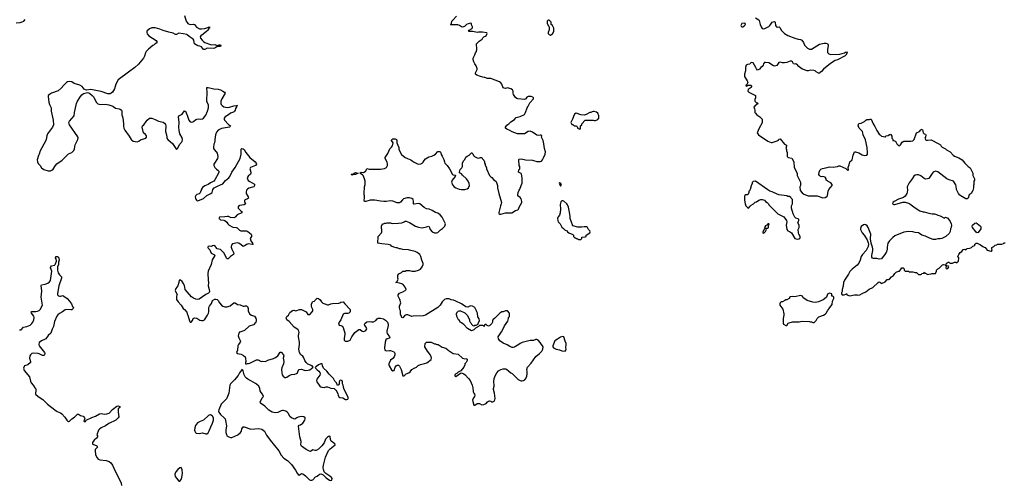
# Model space of a CAD drawing. Header units: inches. Extents: x 2293880 to 2522759, y 823965 to 1006879.
# Tile 44 of 256: x 2427024 to 2444512, y 875790 to 884035. Entities that reach past the tile are written whole.
import ezdxf

# ---------------------------------------------------------------- set-up
doc = ezdxf.new("R2010")
doc.units = ezdxf.units.IN
doc.header["$MEASUREMENT"] = 0
for name, color, linetype in [('C4827', 7, 'Continuous'), ('C4828', 7, 'Continuous'), ('C4837', 7, 'Continuous'), ('C4838', 7, 'Continuous'), ('C4847', 7, 'Continuous'), ('C4848', 7, 'Continuous')]:
    doc.layers.add(name, color=color, linetype=linetype)

msp = doc.modelspace()

# ---------------------------------------------------------------- linework, layer by layer
at = {"layer": 'C4827', "color": 5}
for points, elevation in [([(2427021, 878530), (2427048, 878532), (2427090, 878576), (2427150, 878588), (2427210, 878617), (2427238, 878642), (2427258, 878670), (2427276, 878710), (2427279, 878750), (2427272, 878772), (2427232, 878830), (2427227, 878853), (2427242, 878858), (2427310, 878854), (2427340, 878860), (2427368, 878872), (2427388, 878892), (2427427, 878970), (2427404, 879110), (2427419, 879219), (2427404, 879316), (2427410, 879330), (2427479, 879341), (2427521, 879359), (2427555, 879385), (2427571, 879409), (2427594, 879570), (2427584, 879604), (2427568, 879630), (2427570, 879638), (2427590, 879667), (2427639, 879681), (2427652, 879688), (2427660, 879700), (2427679, 879750), (2427674, 879794), (2427658, 879810), (2427666, 879830), (2427694, 879834), (2427694, 879830), (2427710, 879822), (2427723, 879770), (2427714, 879730), (2427713, 879690), (2427697, 879650), (2427695, 879590), (2427705, 879545), (2427728, 879508), (2427764, 879470), (2427768, 879450), (2427716, 879310), (2427697, 879177), (2427697, 879150), (2427710, 879135), (2427730, 879128), (2427750, 879128), (2427770, 879136), (2427790, 879138), (2427810, 879130), (2427868, 879090), (2427910, 879041), (2427944, 878990), (2427964, 878944), (2427978, 878930), (2427972, 878910), (2427950, 878889), (2427930, 878885), (2427852, 878892), (2427830, 878885), (2427784, 878850), (2427730, 878823), (2427700, 878800), (2427684, 878776), (2427640, 878680), (2427623, 878590), (2427599, 878541), (2427576, 878470), (2427529, 878430), (2427490, 878374), (2427477, 878363), (2427410, 878338), (2427370, 878307), (2427362, 878270), (2427369, 878250), (2427465, 878130), (2427471, 878109), (2427467, 878090), (2427450, 878078), (2427430, 878077), (2427370, 878108), (2427351, 878111), (2427270, 878120), (2427237, 878110), (2427213, 878090), (2427202, 878070), (2427199, 878030), (2427218, 877970), (2427213, 877950), (2427170, 877909), (2427110, 877892), (2427102, 877878), (2427094, 877850), (2427106, 877810), (2427196, 877696), (2427218, 877618), (2427230, 877590), (2427265, 877550), (2427290, 877501), (2427310, 877482), (2427312, 877450), (2427302, 877410), (2427307, 877390), (2427352, 877350), (2427434, 877294), (2427519, 877210), (2427649, 877109), (2427690, 877082), (2427750, 877056), (2427770, 877043), (2427824, 876984), (2427858, 876930), (2427870, 876917), (2427890, 876906), (2427910, 876910), (2427950, 876953), (2427999, 876981), (2428050, 877033), (2428070, 877035), (2428105, 877010), (2428150, 876999), (2428161, 876990), (2428175, 876970), (2428178, 876950), (2428166, 876930), (2428165, 876910), (2428170, 876902), (2428190, 876905), (2428206, 876930), (2428304, 876976), (2428370, 876998), (2428441, 877039), (2428470, 877046), (2428530, 877037), (2428570, 877039), (2428590, 877045), (2428610, 877055), (2428670, 877118), (2428750, 877177), (2428770, 877183), (2428805, 877170), (2428805, 877150), (2428771, 877130), (2428771, 877070), (2428783, 876990), (2428771, 876970), (2428731, 876930), (2428609, 876871), (2428547, 876830), (2428468, 876792), (2428440, 876770), (2428424, 876750), (2428391, 876670), (2428405, 876650), (2428405, 876630), (2428389, 876610), (2428344, 876576), (2428315, 876530), (2428319, 876510), (2428324, 876504), (2428391, 876470), (2428405, 876450), (2428367, 876410), (2428364, 876390), (2428373, 876310), (2428398, 876258), (2428418, 876238), (2428445, 876225), (2428559, 876210), (2428612, 876192), (2428644, 876170), (2428672, 876132), (2428722, 876022), (2428810, 875850), (2428827, 875810), (2428833, 875770)], 80), ([(2430000, 879205), (2429961, 879250), (2429950, 879318), (2429930, 879362), (2429910, 879389), (2429878, 879410), (2429854, 879410), (2429852, 879370), (2429831, 879310), (2429797, 879263), (2429786, 879230), (2429818, 879150), (2429811, 879130), (2429811, 879070), (2429838, 879030), (2429891, 878971), (2429925, 878910), (2429951, 878891), (2429990, 878845), (2430000, 878818)], 120)]:
    msp.add_lwpolyline(points, dxfattribs=dict(at, elevation=elevation))
at = {"layer": 'C4827', "color": 5, "elevation": 120}
msp.add_lwpolyline([(2429890, 876089), (2429870, 876085), (2429830, 876053), (2429798, 876010), (2429782, 875970), (2429788, 875930), (2429810, 875896), (2429850, 875845), (2429870, 875845), (2429890, 875878), (2429902, 875910), (2429914, 875990), (2429910, 876048)], close=True, dxfattribs=at)
at = {"layer": 'C4828', "color": 5, "elevation": 120}
for points in [[(2426960, 883980), (2427030, 883987), (2427070, 883998), (2427099, 884010), (2427119, 884041)], [(2429951, 884110), (2429981, 884010), (2430000, 883984)], [(2430000, 883764), (2429990, 883771), (2429930, 883786), (2429850, 883795), (2429810, 883773), (2429790, 883773), (2429750, 883798), (2429670, 883812), (2429570, 883842), (2429510, 883868), (2429430, 883890), (2429370, 883890), (2429330, 883873), (2429283, 883830), (2429279, 883810), (2429286, 883786), (2429318, 883750), (2429446, 883666), (2429458, 883650), (2429462, 883630), (2429458, 883622), (2429430, 883609), (2429411, 883589), (2429390, 883577), (2429310, 883510), (2429270, 883470), (2429256, 883450), (2429243, 883390), (2429223, 883350), (2429131, 883249), (2429067, 883190), (2428958, 883102), (2428771, 882970), (2428731, 882889), (2428706, 882810), (2428670, 882749), (2428650, 882729), (2428630, 882719), (2428590, 882721), (2428470, 882761), (2428376, 882776), (2428290, 882798), (2428210, 882784), (2428190, 882789), (2428170, 882802), (2428131, 882851), (2428094, 882874), (2427990, 882903), (2427950, 882932), (2427910, 882940), (2427870, 882931), (2427857, 882923), (2427806, 882874), (2427760, 882820), (2427705, 882775), (2427591, 882730), (2427551, 882710), (2427531, 882690), (2427529, 882670), (2427544, 882570), (2427555, 882530), (2427584, 882470), (2427584, 882410), (2427620, 882250), (2427625, 882170), (2427605, 882130), (2427520, 882010), (2427507, 881973), (2427494, 881910), (2427482, 881878), (2427385, 881710), (2427371, 881650), (2427357, 881623), (2427335, 881550), (2427340, 881510), (2427350, 881481), (2427386, 881450), (2427408, 881408), (2427450, 881379), (2427530, 881354), (2427570, 881351), (2427597, 881363), (2427619, 881381), (2427658, 881450), (2427682, 881478), (2427778, 881542), (2427890, 881653), (2427950, 881680), (2427986, 881714), (2427996, 881744), (2428007, 881813), (2428056, 881910), (2428060, 881940), (2428055, 881955), (2427910, 882169), (2427901, 882190), (2427899, 882210), (2427907, 882233), (2427989, 882331), (2427995, 882390), (2428034, 882546), (2428052, 882588), (2428106, 882674), (2428130, 882703), (2428156, 882724), (2428230, 882741), (2428250, 882739), (2428270, 882727), (2428311, 882690), (2428338, 882658), (2428383, 882570), (2428410, 882543), (2428450, 882531), (2428550, 882538), (2428605, 882525), (2428678, 882498), (2428726, 882466), (2428793, 882453), (2428810, 882446), (2428830, 882430), (2428838, 882410), (2428840, 882350), (2428854, 882294), (2428869, 882190), (2428867, 882147), (2428873, 882110), (2428890, 882076), (2428970, 881966), (2429002, 881910), (2429010, 881901), (2429042, 881882), (2429110, 881870), (2429139, 881881), (2429170, 881903), (2429265, 881935), (2429273, 881950), (2429273, 881973), (2429260, 882000), (2429224, 882030), (2429199, 882130), (2429205, 882150), (2429228, 882172), (2429269, 882230), (2429290, 882254), (2429330, 882285), (2429370, 882285), (2429430, 882265), (2429490, 882235), (2429570, 882219), (2429598, 882198), (2429613, 882173), (2429619, 882150), (2429616, 882050), (2429634, 881994), (2429635, 881950), (2429640, 881930), (2429653, 881910), (2429705, 881870), (2429737, 881837), (2429788, 881770), (2429810, 881732), (2429830, 881758), (2429862, 881818), (2429910, 881875), (2429917, 881910), (2429910, 881941), (2429870, 882010), (2429854, 882070), (2429851, 882129), (2429858, 882210), (2429842, 882310), (2429848, 882332), (2429910, 882361), (2429950, 882416), (2429955, 882415), (2429970, 882410), (2429995, 882355), (2430000, 882341)]]:
    msp.add_lwpolyline(points, dxfattribs=at)
at = {"layer": 'C4837', "color": 5, "elevation": 120}
for points in [[(2430000, 878818), (2430011, 878790), (2430038, 878690), (2430049, 878669), (2430070, 878667), (2430090, 878696), (2430106, 878730), (2430130, 878743), (2430170, 878737), (2430225, 878705), (2430250, 878697), (2430283, 878697), (2430305, 878710), (2430359, 878790), (2430377, 878830), (2430383, 878850), (2430386, 878930), (2430393, 878950), (2430430, 878998), (2430450, 879051), (2430490, 879076), (2430510, 879077), (2430530, 879070), (2430550, 879050), (2430575, 879010), (2430609, 878969), (2430634, 878950), (2430670, 878938), (2430710, 878939), (2430764, 878956), (2430830, 879011), (2430850, 879011), (2430890, 878983), (2430937, 878977), (2430990, 878951), (2431010, 878951), (2431030, 878959), (2431050, 878956), (2431067, 878947), (2431081, 878910), (2431084, 878864), (2431110, 878812), (2431142, 878790), (2431195, 878775), (2431218, 878738), (2431224, 878710), (2431224, 878690), (2431215, 878665), (2431179, 878621), (2431101, 878599), (2431019, 878521), (2430950, 878498), (2430930, 878487), (2430915, 878470), (2430908, 878450), (2430906, 878426), (2430915, 878390), (2430946, 878330), (2430941, 878310), (2430908, 878272), (2430897, 878250), (2430895, 878170), (2430877, 878130), (2430884, 878110), (2430957, 878097), (2430997, 878077), (2431027, 878050), (2431036, 878030), (2431042, 877970), (2431034, 877950), (2431034, 877930), (2431050, 877925), (2431068, 877932), (2431090, 877931), (2431110, 877938), (2431230, 877999), (2431257, 877997), (2431310, 877971), (2431330, 877975), (2431390, 877971), (2431430, 877995), (2431530, 878022), (2431570, 878042), (2431609, 878070), (2431650, 878132), (2431670, 878134), (2431712, 878090), (2431718, 878070), (2431706, 878030), (2431716, 877970), (2431707, 877930), (2431681, 877859), (2431675, 877830), (2431677, 877770), (2431688, 877730), (2431702, 877710), (2431730, 877687), (2431750, 877683), (2431770, 877691), (2431810, 877723), (2431850, 877739), (2431913, 877747), (2431942, 877758), (2431955, 877770), (2431970, 877802), (2431990, 877825), (2432030, 877832), (2432074, 877814), (2432107, 877807), (2432147, 877813), (2432176, 877824), (2432238, 877870), (2432230, 877874), (2432221, 877890), (2432143, 877923), (2432109, 877949), (2432086, 877986), (2432070, 878036), (2432050, 878062), (2432018, 878090), (2431992, 878130), (2431982, 878190), (2431996, 878270), (2431996, 878310), (2431973, 878410), (2431973, 878430), (2431986, 878486), (2431983, 878510), (2431970, 878533), (2431949, 878550), (2431898, 878578), (2431810, 878678), (2431769, 878710), (2431758, 878742), (2431768, 878770), (2431798, 878790), (2431822, 878838), (2431870, 878872), (2431890, 878878), (2431930, 878871), (2431991, 878891), (2432031, 878891), (2432090, 878865), (2432110, 878852), (2432144, 878804), (2432150, 878801), (2432175, 878805), (2432218, 878850), (2432228, 878870), (2432228, 878890), (2432210, 878926), (2432204, 878950), (2432206, 878994), (2432230, 879032), (2432262, 879038), (2432266, 879050), (2432296, 879084), (2432309, 879091), (2432332, 879090), (2432361, 879061), (2432382, 879030), (2432410, 879006), (2432441, 878990), (2432490, 878974), (2432510, 878975), (2432550, 878994), (2432579, 879001), (2432695, 879005), (2432712, 879008), (2432730, 879021), (2432770, 879026), (2432798, 878990), (2432892, 878890), (2432891, 878850), (2432870, 878829), (2432850, 878822), (2432790, 878820), (2432768, 878810), (2432729, 878710), (2432700, 878670), (2432685, 878630), (2432696, 878616), (2432730, 878607), (2432750, 878596), (2432770, 878570), (2432796, 878470), (2432798, 878450), (2432786, 878386), (2432788, 878350), (2432805, 878330), (2432850, 878331), (2432891, 878349), (2432907, 878370), (2432924, 878410), (2432975, 878485), (2433050, 878538), (2433070, 878535), (2433106, 878506), (2433122, 878502), (2433150, 878506), (2433170, 878520), (2433188, 878550), (2433178, 878578), (2433152, 878610), (2433147, 878630), (2433156, 878644), (2433190, 878671), (2433230, 878681), (2433270, 878675), (2433310, 878676), (2433350, 878698), (2433374, 878726), (2433390, 878738), (2433430, 878741), (2433486, 878726), (2433523, 878703), (2433556, 878670), (2433566, 878630), (2433566, 878610), (2433543, 878510), (2433543, 878490), (2433548, 878468), (2433591, 878410), (2433598, 878390), (2433590, 878382), (2433550, 878370), (2433529, 878351), (2433517, 878310), (2433504, 878210), (2433507, 878170), (2433530, 878156), (2433590, 878167), (2433610, 878164), (2433670, 878139), (2433679, 878130), (2433685, 878110), (2433685, 878090), (2433673, 878050), (2433650, 878021), (2433610, 877992), (2433580, 877930), (2433579, 877910), (2433589, 877890), (2433630, 877824), (2433650, 877801), (2433672, 877808), (2433693, 877870), (2433709, 877890), (2433730, 877903), (2433750, 877906), (2433768, 877888), (2433801, 877830), (2433830, 877714), (2433850, 877712), (2433889, 877751), (2433934, 877766), (2433957, 877783), (2433990, 877825), (2434029, 877851), (2434070, 877871), (2434103, 877897), (2434144, 877916), (2434211, 877931), (2434253, 877947), (2434330, 878007), (2434337, 878030), (2434330, 878059), (2434310, 878097), (2434264, 878150), (2434218, 878230), (2434226, 878290), (2434250, 878314), (2434330, 878314), (2434390, 878282), (2434410, 878282), (2434430, 878272), (2434454, 878270), (2434530, 878225), (2434590, 878205), (2434623, 878183), (2434632, 878170), (2434705, 878125), (2434722, 878110), (2434810, 878098), (2434890, 878031), (2434930, 878014), (2434950, 878022), (2434971, 878011), (2434971, 877989), (2434952, 877950), (2434932, 877930), (2434931, 877910), (2434914, 877866), (2434857, 877803), (2434810, 877778), (2434786, 877754), (2434770, 877748), (2434752, 877730), (2434753, 877713), (2434770, 877705), (2434855, 877765), (2434870, 877766), (2434910, 877751), (2434933, 877733), (2434993, 877670), (2435023, 877630), (2435058, 877550), (2435070, 877502), (2435079, 877430), (2435088, 877408), (2435102, 877390), (2435108, 877370), (2435102, 877350), (2435087, 877333), (2435069, 877290), (2435070, 877262), (2435090, 877194), (2435110, 877192), (2435150, 877225), (2435190, 877221), (2435230, 877201), (2435270, 877206), (2435310, 877226), (2435330, 877251), (2435350, 877266), (2435370, 877271), (2435390, 877265), (2435410, 877251), (2435430, 877251), (2435450, 877265), (2435465, 877290), (2435469, 877310), (2435458, 877410), (2435441, 877470), (2435439, 877490), (2435452, 877530), (2435453, 877550), (2435443, 877610), (2435453, 877670), (2435472, 877728), (2435499, 877770), (2435530, 877805), (2435570, 877825), (2435610, 877838), (2435650, 877841), (2435670, 877835), (2435710, 877796), (2435750, 877766), (2435770, 877758), (2435879, 877650), (2435910, 877633), (2435930, 877628), (2435950, 877625), (2435970, 877631), (2435994, 877646), (2436014, 877670), (2436033, 877710), (2436039, 877750), (2436037, 877790), (2436029, 877830), (2436042, 877870), (2436110, 877938), (2436190, 878058), (2436255, 878110), (2436295, 878150), (2436318, 878190), (2436322, 878230), (2436270, 878309), (2436230, 878348), (2436210, 878358), (2436190, 878358), (2436150, 878342), (2436090, 878344), (2435950, 878304), (2435910, 878289), (2435890, 878269), (2435830, 878238), (2435815, 878225), (2435790, 878218), (2435770, 878218), (2435730, 878235), (2435683, 878263), (2435610, 878295), (2435550, 878335), (2435529, 878370), (2435522, 878410), (2435583, 878497), (2435622, 878570), (2435635, 878605), (2435694, 878686), (2435698, 878710), (2435708, 878730), (2435708, 878752), (2435726, 878770), (2435726, 878830), (2435690, 878866), (2435650, 878866), (2435612, 878848), (2435590, 878848), (2435550, 878828), (2435460, 878740), (2435430, 878706), (2435422, 878690), (2435422, 878670), (2435410, 878646), (2435374, 878610), (2435350, 878598), (2435327, 878607), (2435310, 878626), (2435290, 878626), (2435278, 878622), (2435272, 878588), (2435266, 878590), (2435262, 878602), (2435250, 878606), (2435190, 878608), (2435170, 878588), (2435121, 878559), (2435090, 878529), (2435050, 878515), (2434976, 878556), (2434910, 878628), (2434895, 878635), (2434870, 878658), (2434849, 878669), (2434835, 878695), (2434818, 878710), (2434788, 878770), (2434787, 878787), (2434778, 878810), (2434798, 878850), (2434810, 878862), (2434830, 878871), (2434851, 878871), (2434930, 878834), (2434972, 878792), (2435012, 878712), (2435013, 878693), (2435022, 878670), (2435038, 878658), (2435050, 878634), (2435074, 878610), (2435090, 878602), (2435108, 878612), (2435130, 878612), (2435167, 878633), (2435168, 878652), (2435188, 878690), (2435187, 878727), (2435160, 878760), (2435155, 878830), (2435142, 878850), (2435138, 878870), (2435110, 878926), (2435066, 878950), (2435030, 878958), (2434984, 878936), (2434950, 878938), (2434868, 878990), (2434770, 879042), (2434730, 879055), (2434690, 879062), (2434650, 879079), (2434597, 879083), (2434570, 879069), (2434530, 879029), (2434490, 878970), (2434450, 878929), (2434230, 878789), (2434190, 878779), (2434010, 878775), (2433990, 878769), (2433915, 878795), (2433895, 878795), (2433874, 878790), (2433860, 878780), (2433830, 878746), (2433810, 878748), (2433808, 878770), (2433789, 878810), (2433788, 878870), (2433778, 878890), (2433769, 878930), (2433769, 878950), (2433795, 879010), (2433778, 879070), (2433746, 879130), (2433746, 879150), (2433770, 879182), (2433830, 879205), (2433868, 879230), (2433886, 879250), (2433868, 879290), (2433833, 879333), (2433809, 879349), (2433770, 879362), (2433706, 879370), (2433722, 879378), (2433748, 879430), (2433738, 879450), (2433740, 879500), (2433756, 879524), (2433806, 879550), (2433830, 879572), (2433870, 879572), (2433890, 879582), (2433950, 879582), (2433990, 879571), (2434048, 879572), (2434110, 879591), (2434142, 879610), (2434175, 879650), (2434189, 879690), (2434189, 879710), (2434164, 879770), (2434149, 879830), (2434130, 879868), (2434110, 879889), (2434085, 879905), (2434050, 879919), (2433970, 879941), (2433930, 879949), (2433830, 879955), (2433788, 879968), (2433769, 879969), (2433730, 879988), (2433710, 879988), (2433670, 879998), (2433666, 880000)], [(2430366, 880000), (2430364, 879990), (2430370, 879979), (2430401, 879950), (2430424, 879890), (2430484, 879864), (2430491, 879850), (2430444, 879776), (2430426, 879690), (2430373, 879570), (2430363, 879530), (2430363, 879503), (2430374, 879450), (2430370, 879410), (2430379, 879370), (2430369, 879310), (2430390, 879250), (2430396, 879210), (2430388, 879192), (2430378, 879182), (2430330, 879160), (2430210, 879075), (2430190, 879069), (2430155, 879075), (2430112, 879092), (2430077, 879117), (2430000, 879205)], [(2430782, 880000), (2430790, 879963), (2430828, 879890), (2430824, 879870), (2430768, 879832), (2430729, 879789), (2430710, 879789), (2430700, 879800), (2430650, 879895), (2430610, 879942), (2430590, 879957), (2430530, 879970), (2430508, 880000)]]:
    msp.add_lwpolyline(points, dxfattribs=at)
for points in [[(2436670, 878414), (2436630, 878399), (2436577, 878363), (2436547, 878350), (2436530, 878335), (2436491, 878250), (2436491, 878230), (2436505, 878210), (2436550, 878190), (2436610, 878175), (2436650, 878158), (2436710, 878151), (2436724, 878170), (2436729, 878190), (2436726, 878210), (2436732, 878270), (2436730, 878290), (2436712, 878330), (2436690, 878406)], [(2432398, 877930), (2432370, 877929), (2432330, 877910), (2432298, 877882), (2432271, 877870), (2432275, 877850), (2432310, 877824), (2432337, 877797), (2432352, 877772), (2432360, 877750), (2432356, 877724), (2432304, 877656), (2432298, 877630), (2432302, 877610), (2432353, 877533), (2432370, 877519), (2432390, 877511), (2432430, 877508), (2432470, 877519), (2432490, 877520), (2432550, 877498), (2432608, 877488), (2432639, 877459), (2432655, 877435), (2432674, 877394), (2432678, 877370), (2432690, 877344), (2432710, 877332), (2432762, 877322), (2432810, 877296), (2432830, 877294), (2432850, 877302), (2432856, 877310), (2432857, 877330), (2432782, 877490), (2432770, 877549), (2432760, 877570), (2432757, 877610), (2432750, 877629), (2432730, 877638), (2432711, 877630), (2432699, 877610), (2432698, 877570), (2432690, 877558), (2432670, 877546), (2432649, 877590), (2432623, 877623), (2432597, 877670), (2432522, 877742), (2432477, 877797), (2432422, 877850), (2432400, 877890)], [(2430970, 877826), (2430966, 877814), (2430930, 877769), (2430902, 877718), (2430838, 877642), (2430767, 877570), (2430755, 877550), (2430736, 877410), (2430717, 877350), (2430694, 877306), (2430603, 877210), (2430561, 877110), (2430557, 877090), (2430561, 877070), (2430591, 877030), (2430656, 876970), (2430671, 876950), (2430680, 876920), (2430694, 876830), (2430686, 876750), (2430687, 876710), (2430694, 876674), (2430705, 876650), (2430739, 876630), (2430770, 876622), (2430790, 876623), (2430898, 876670), (2430947, 876710), (2430961, 876730), (2430970, 876774), (2430990, 876812), (2431010, 876811), (2431130, 876771), (2431270, 876782), (2431327, 876767), (2431374, 876734), (2431410, 876663), (2431470, 876571), (2431624, 876384), (2431670, 876307), (2431715, 876255), (2431778, 876210), (2431850, 876143), (2431920, 876040), (2431950, 875987), (2431970, 875965), (2431990, 875952), (2432010, 875972), (2432030, 875982), (2432050, 875978), (2432102, 875942), (2432170, 875872), (2432190, 875862), (2432210, 875862), (2432230, 875872), (2432280, 875920), (2432310, 875932), (2432350, 875971), (2432370, 875976), (2432391, 875971), (2432415, 875955), (2432466, 875906), (2432526, 875866), (2432550, 875857), (2432570, 875865), (2432575, 875890), (2432562, 875910), (2432530, 875937), (2432461, 875981), (2432432, 876012), (2432418, 876050), (2432412, 876090), (2432418, 876130), (2432456, 876270), (2432511, 876389), (2432538, 876422), (2432628, 876490), (2432622, 876510), (2432556, 876556), (2432545, 876585), (2432536, 876636), (2432530, 876642), (2432510, 876641), (2432490, 876629), (2432457, 876590), (2432432, 876528), (2432393, 876470), (2432330, 876412), (2432290, 876392), (2432270, 876392), (2432230, 876404), (2432190, 876374), (2432170, 876377), (2432110, 876409), (2432030, 876464), (2432017, 876490), (2432024, 876550), (2432002, 876630), (2431986, 876726), (2431976, 876824), (2431990, 876842), (2432010, 876846), (2432050, 876874), (2432090, 876931), (2432097, 876950), (2432092, 876972), (2432070, 876989), (2432030, 876992), (2431970, 876982), (2431945, 876970), (2431930, 876955), (2431910, 876948), (2431891, 876949), (2431850, 876969), (2431827, 876987), (2431794, 877050), (2431773, 877073), (2431748, 877090), (2431710, 877101), (2431690, 877100), (2431667, 877093), (2431610, 877065), (2431570, 877058), (2431510, 877069), (2431450, 877105), (2431379, 877179), (2431302, 877230), (2431298, 877238), (2431294, 877250), (2431330, 877322), (2431355, 877350), (2431335, 877390), (2431310, 877418), (2431297, 877450), (2431289, 877490), (2431272, 877532), (2431230, 877569), (2431210, 877577), (2431130, 877629), (2431075, 877655), (2431054, 877674), (2431030, 877698), (2431009, 877730), (2430990, 877806), (2430982, 877822)], [(2430410, 877023), (2430390, 877019), (2430376, 877010), (2430290, 876930), (2430230, 876907), (2430182, 876878), (2430147, 876833), (2430132, 876790), (2430129, 876750), (2430133, 876730), (2430147, 876707), (2430159, 876699), (2430210, 876693), (2430270, 876701), (2430330, 876686), (2430350, 876687), (2430370, 876703), (2430390, 876736), (2430417, 876810), (2430450, 876876), (2430465, 876930), (2430465, 876965), (2430453, 876993), (2430444, 877004)]]:
    msp.add_lwpolyline(points, close=True, dxfattribs=at)
at = {"layer": 'C4838', "color": 5, "elevation": 120}
for points in [[(2433666, 880000), (2433630, 880018), (2433614, 880034), (2433590, 880038), (2433570, 880048), (2433456, 880056), (2433386, 880070), (2433388, 880190), (2433450, 880254), (2433458, 880270), (2433458, 880310), (2433448, 880330), (2433448, 880370), (2433460, 880400), (2433468, 880412), (2433487, 880413), (2433510, 880422), (2433530, 880422), (2433550, 880432), (2433610, 880432), (2433624, 880424), (2433650, 880418), (2433750, 880422), (2433810, 880431), (2433850, 880451), (2433870, 880458), (2433890, 880458), (2433950, 880438), (2434054, 880374), (2434110, 880351), (2434170, 880341), (2434250, 880358), (2434290, 880372), (2434305, 880345), (2434316, 880310), (2434350, 880271), (2434390, 880255), (2434429, 880251), (2434450, 880261), (2434495, 880305), (2434534, 880330), (2434563, 880357), (2434575, 880370), (2434584, 880410), (2434530, 880530), (2434490, 880574), (2434450, 880600), (2434410, 880615), (2434349, 880650), (2434298, 880670), (2434250, 880681), (2434210, 880705), (2434130, 880768), (2434106, 880774), (2434030, 880759), (2434022, 880762), (2434017, 880770), (2434021, 880810), (2434010, 880844), (2433990, 880863), (2433950, 880875), (2433908, 880872), (2433843, 880857), (2433820, 880840), (2433790, 880798), (2433770, 880784), (2433730, 880785), (2433650, 880813), (2433610, 880819), (2433530, 880809), (2433490, 880809), (2433430, 880815), (2433330, 880835), (2433246, 880834), (2433170, 880809), (2433146, 880810), (2433142, 880830), (2433149, 880870), (2433149, 880910), (2433142, 880930), (2433142, 880990), (2433149, 881030), (2433149, 881071), (2433159, 881110), (2433159, 881170), (2433149, 881209), (2433124, 881270), (2433110, 881284), (2433066, 881310), (2433086, 881330), (2433130, 881326), (2433159, 881341), (2433170, 881350), (2433190, 881396), (2433230, 881382), (2433330, 881385), (2433430, 881381), (2433506, 881394), (2433538, 881410), (2433558, 881450), (2433556, 881484), (2433550, 881506), (2433515, 881570), (2433515, 881590), (2433560, 881660), (2433597, 881743), (2433630, 881771), (2433644, 881796), (2433657, 881850), (2433629, 881890), (2433635, 881910), (2433650, 881921), (2433690, 881921), (2433716, 881910), (2433721, 881890), (2433721, 881850), (2433756, 881770), (2433758, 881730), (2433805, 881645), (2433870, 881592), (2433911, 881571), (2433971, 881551), (2433992, 881530), (2434028, 881508), (2434090, 881476), (2434110, 881471), (2434150, 881478), (2434173, 881487), (2434192, 881508), (2434206, 881534), (2434233, 881567), (2434290, 881601), (2434345, 881615), (2434378, 881630), (2434410, 881651), (2434450, 881694), (2434470, 881699), (2434490, 881696), (2434504, 881670), (2434510, 881642), (2434530, 881612), (2434557, 881557), (2434567, 881510), (2434577, 881490), (2434614, 881450), (2434659, 881390), (2434710, 881291), (2434724, 881284), (2434757, 881277), (2434765, 881270), (2434756, 881250), (2434708, 881190), (2434697, 881170), (2434695, 881150), (2434710, 881105), (2434738, 881070), (2434770, 881051), (2434828, 881028), (2434870, 881019), (2434930, 881021), (2434970, 881031), (2434994, 881050), (2435013, 881090), (2435009, 881130), (2434990, 881168), (2434959, 881210), (2434890, 881275), (2434870, 881302), (2434846, 881310), (2434838, 881318), (2434835, 881330), (2434850, 881374), (2434876, 881404), (2434886, 881430), (2434887, 881487), (2434906, 881530), (2434930, 881554), (2434950, 881594), (2434970, 881614), (2435006, 881630), (2435050, 881671), (2435054, 881670), (2435070, 881654), (2435085, 881625), (2435102, 881610), (2435150, 881585), (2435170, 881578), (2435210, 881591), (2435231, 881590), (2435245, 881565), (2435265, 881545), (2435282, 881510), (2435282, 881490), (2435292, 881470), (2435293, 881453), (2435312, 881412), (2435312, 881390), (2435370, 881272), (2435390, 881245), (2435410, 881232), (2435440, 881200), (2435485, 881165), (2435511, 881090), (2435512, 881050), (2435531, 880950), (2435579, 880790), (2435578, 880770), (2435562, 880730), (2435531, 880611), (2435536, 880596), (2435550, 880583), (2435570, 880583), (2435650, 880606), (2435762, 880610), (2435830, 880650), (2435870, 880659), (2435884, 880670), (2435896, 880710), (2435941, 880790), (2435943, 880810), (2435930, 880858), (2435910, 880882), (2435869, 880910), (2435869, 880930), (2435879, 880970), (2435895, 881010), (2435909, 881030), (2435928, 881090), (2435948, 881132), (2435948, 881230), (2435936, 881296), (2435928, 881308), (2435886, 881330), (2435888, 881370), (2435906, 881390), (2435906, 881430), (2435898, 881450), (2435896, 881484), (2435889, 881511), (2435890, 881554), (2435898, 881562), (2435930, 881566), (2436010, 881547), (2436130, 881545), (2436210, 881518), (2436270, 881518), (2436290, 881525), (2436309, 881551), (2436330, 881585), (2436359, 881650), (2436365, 881690), (2436343, 881750), (2436335, 881830), (2436323, 881890), (2436289, 881950), (2436295, 881975), (2436288, 881988), (2436270, 881989), (2436230, 881979), (2436210, 881985), (2436130, 882040), (2436090, 882056), (2436056, 882050), (2435990, 882010), (2435866, 882010), (2435770, 882044), (2435728, 882070), (2435678, 882090), (2435655, 882110), (2435655, 882130), (2435678, 882162), (2435710, 882185), (2435750, 882222), (2435810, 882262), (2435843, 882297), (2435910, 882315), (2435990, 882351), (2436010, 882391), (2436038, 882470), (2436051, 882490), (2436082, 882558), (2436149, 882630), (2436149, 882649), (2436140, 882660), (2436110, 882675), (2436054, 882670), (2436030, 882658), (2436011, 882629), (2435990, 882619), (2435870, 882629), (2435854, 882634), (2435830, 882654), (2435794, 882710), (2435787, 882733), (2435788, 882770), (2435778, 882790), (2435746, 882810), (2435690, 882828), (2435670, 882818), (2435650, 882815), (2435630, 882818), (2435610, 882829), (2435589, 882890), (2435570, 882915), (2435548, 882930), (2435390, 882989), (2435367, 882993), (2435330, 882989), (2435288, 883008), (2435272, 883008), (2435250, 883018), (2435210, 883025), (2435142, 883050), (2435119, 883070), (2435119, 883090), (2435149, 883150), (2435149, 883170), (2435134, 883214), (2435108, 883250), (2435088, 883290), (2435078, 883330), (2435078, 883350), (2435109, 883411), (2435122, 883450), (2435135, 883470), (2435142, 883510), (2435138, 883610), (2435183, 883657), (2435238, 883690), (2435249, 883711), (2435269, 883731), (2435308, 883752), (2435326, 883790), (2435322, 883802), (2435245, 883815), (2435174, 883814), (2435150, 883809), (2435070, 883826), (2435004, 883824), (2434998, 883830), (2435008, 883850), (2435049, 883871), (2435068, 883890), (2435068, 883910), (2435050, 883946), (2435048, 883968), (2435034, 883974), (2434990, 883964), (2434958, 883950), (2434924, 883916), (2434890, 883902), (2434870, 883909), (2434835, 883935), (2434805, 883945), (2434683, 883943), (2434678, 883950), (2434693, 883967), (2434701, 884010), (2434715, 884030), (2434781, 884099)], [(2430000, 883984), (2430010, 883970), (2430022, 883962), (2430050, 883951), (2430110, 883955), (2430128, 883948), (2430164, 883904), (2430215, 883875), (2430250, 883872), (2430310, 883878), (2430364, 883896), (2430390, 883911), (2430402, 883890), (2430382, 883878), (2430367, 883850), (2430347, 883830), (2430284, 883776), (2430241, 883750), (2430231, 883730), (2430236, 883710), (2430264, 883670), (2430287, 883647), (2430310, 883633), (2430410, 883593), (2430430, 883587), (2430490, 883593), (2430530, 883578), (2430566, 883590), (2430590, 883591), (2430598, 883570), (2430590, 883562), (2430530, 883558), (2430510, 883541), (2430470, 883525), (2430351, 883529), (2430310, 883509), (2430290, 883509), (2430273, 883533), (2430250, 883554), (2430226, 883566), (2430190, 883574), (2430130, 883609), (2430123, 883630), (2430119, 883670), (2430106, 883690), (2430035, 883735), (2430000, 883764)], [(2440000, 883257), (2439990, 883245), (2439950, 883242), (2439929, 883231), (2439918, 883190), (2439914, 883130), (2439899, 883070), (2439896, 883030), (2439947, 882950), (2439955, 882925), (2439940, 882880), (2439922, 882870), (2439922, 882862), (2439930, 882854), (2439968, 882872), (2440000, 882871)], [(2430000, 882341), (2430030, 882250), (2430050, 882220), (2430070, 882216), (2430096, 882224), (2430110, 882230), (2430150, 882265), (2430170, 882273), (2430198, 882278), (2430231, 882271), (2430270, 882275), (2430290, 882288), (2430330, 882344), (2430361, 882410), (2430375, 882470), (2430376, 882516), (2430353, 882570), (2430349, 882591), (2430353, 882753), (2430346, 882814), (2430349, 882831), (2430370, 882835), (2430470, 882806), (2430550, 882805), (2430590, 882791), (2430632, 882770), (2430662, 882750), (2430671, 882730), (2430611, 882630), (2430598, 882590), (2430597, 882550), (2430604, 882530), (2430619, 882510), (2430651, 882490), (2430710, 882480), (2430750, 882484), (2430827, 882507), (2430892, 882510), (2430874, 882506), (2430876, 882490), (2430859, 882461), (2430853, 882430), (2430841, 882410), (2430823, 882397), (2430770, 882375), (2430734, 882346), (2430671, 882310), (2430656, 882290), (2430653, 882270), (2430663, 882250), (2430730, 882175), (2430765, 882150), (2430760, 882140), (2430752, 882130), (2430610, 882102), (2430550, 882072), (2430522, 882038), (2430502, 881990), (2430487, 881910), (2430491, 881890), (2430485, 881850), (2430470, 881826), (2430464, 881770), (2430467, 881750), (2430477, 881730), (2430515, 881690), (2430530, 881665), (2430542, 881610), (2430535, 881570), (2430482, 881490), (2430473, 881470), (2430473, 881450), (2430491, 881410), (2430520, 881380), (2430545, 881365), (2430562, 881350), (2430563, 881330), (2430556, 881310), (2430488, 881192), (2430470, 881170), (2430410, 881141), (2430370, 881112), (2430310, 881089), (2430270, 881055), (2430255, 881030), (2430230, 880962), (2430210, 880946), (2430167, 880933), (2430150, 880916), (2430143, 880890), (2430145, 880870), (2430150, 880850), (2430163, 880830), (2430170, 880824), (2430190, 880820), (2430290, 880860), (2430350, 880916), (2430370, 880930), (2430418, 880950), (2430443, 880970), (2430451, 880990), (2430456, 881024), (2430477, 881050), (2430537, 881083), (2430590, 881102), (2430630, 881125), (2430681, 881179), (2430741, 881230), (2430758, 881250), (2430792, 881328), (2430850, 881414), (2430940, 881570), (2430955, 881650), (2430955, 881725), (2430960, 881740), (2430970, 881751), (2430990, 881746), (2431010, 881731), (2431041, 881681), (2431111, 881591), (2431205, 881510), (2431225, 881490), (2431230, 881474), (2431231, 881471), (2431211, 881450), (2431125, 881410), (2431114, 881390), (2431116, 881370), (2431131, 881330), (2431131, 881310), (2431124, 881296), (2431081, 881259), (2431065, 881230), (2431068, 881210), (2431084, 881184), (2431110, 881163), (2431196, 881116), (2431197, 881090), (2431185, 881070), (2431096, 881044), (2431070, 881030), (2431052, 881008), (2431044, 880976), (2431045, 880950), (2431084, 880890), (2431087, 880870), (2431070, 880856), (2431030, 880841), (2431019, 880830), (2431019, 880810), (2431035, 880770), (2431033, 880767), (2431010, 880750), (2430930, 880737), (2430914, 880730), (2430905, 880715), (2430907, 880690), (2430950, 880642), (2430967, 880630), (2430971, 880609), (2430959, 880601), (2430910, 880586), (2430888, 880572), (2430850, 880530), (2430830, 880522), (2430770, 880525), (2430730, 880542), (2430710, 880545), (2430670, 880534), (2430571, 880529), (2430562, 880510), (2430570, 880499), (2430590, 880485), (2430650, 880478), (2430670, 880471), (2430703, 880443), (2430719, 880410), (2430744, 880390), (2430810, 880353), (2430870, 880350), (2430884, 880344), (2430930, 880298), (2430949, 880289), (2430970, 880286), (2431050, 880288), (2431077, 880277), (2431136, 880230), (2431141, 880210), (2431138, 880190), (2431116, 880150), (2431128, 880110), (2431157, 880070), (2431160, 880060), (2431172, 880050), (2431154, 880046), (2431090, 880056), (2431070, 880053), (2431050, 880047), (2431030, 880030), (2430990, 880012), (2430930, 880064), (2430890, 880077), (2430805, 880055), (2430786, 880034), (2430780, 880010), (2430782, 880000)], [(2440000, 882821), (2439965, 882795), (2439954, 882770), (2439974, 882750), (2440000, 882737)], [(2440000, 881022), (2440000, 881020), (2439984, 880996), (2439974, 880990), (2439972, 880970), (2439954, 880930), (2439910, 880926), (2439898, 880902), (2439897, 880830), (2439908, 880770), (2439924, 880730), (2439950, 880701), (2439970, 880691), (2440000, 880729)], [(2430508, 880000), (2430501, 880010), (2430470, 880027), (2430450, 880025), (2430430, 880013), (2430390, 880016), (2430369, 880011), (2430366, 880000)]]:
    msp.add_lwpolyline(points, dxfattribs=at)
for points in [[(2436430, 884026), (2436410, 884026), (2436393, 884007), (2436392, 883990), (2436393, 883973), (2436410, 883934), (2436422, 883922), (2436425, 883905), (2436425, 883855), (2436412, 883810), (2436412, 883790), (2436430, 883772), (2436450, 883762), (2436490, 883785), (2436500, 883800), (2436509, 883830), (2436508, 883888), (2436488, 883930), (2436466, 883950), (2436466, 883990)], [(2439890, 883974), (2439850, 883968), (2439831, 883930), (2439838, 883918), (2439850, 883911), (2439870, 883911), (2439890, 883926), (2439915, 883950), (2439908, 883968)], [(2437230, 882409), (2437212, 882408), (2437190, 882402), (2437170, 882389), (2437150, 882388), (2437085, 882355), (2437050, 882342), (2436990, 882348), (2436910, 882375), (2436880, 882360), (2436870, 882346), (2436845, 882270), (2436814, 882210), (2436830, 882174), (2436850, 882174), (2436870, 882154), (2436913, 882153), (2436918, 882138), (2436934, 882130), (2436934, 882110), (2436970, 882094), (2436982, 882098), (2436986, 882110), (2436986, 882150), (2437006, 882170), (2437006, 882190), (2437068, 882252), (2437210, 882252), (2437225, 882245), (2437250, 882245), (2437290, 882262), (2437308, 882290), (2437309, 882310), (2437309, 882330), (2437290, 882378), (2437270, 882395)], [(2432930, 881278), (2432909, 881290), (2432930, 881298), (2432946, 881294), (2432962, 881298), (2432966, 881310), (2432990, 881321), (2433034, 881310), (2432990, 881289), (2432951, 881289)], [(2436610, 881146), (2436606, 881130), (2436610, 881114), (2436630, 881082), (2436648, 881110), (2436630, 881135), (2436618, 881138)], [(2436670, 880822), (2436650, 880818), (2436637, 880803), (2436622, 880758), (2436627, 880670), (2436623, 880610), (2436611, 880569), (2436585, 880535), (2436577, 880510), (2436580, 880470), (2436588, 880450), (2436622, 880410), (2436651, 880351), (2436682, 880330), (2436710, 880302), (2436733, 880293), (2436752, 880270), (2436778, 880250), (2436850, 880222), (2436858, 880210), (2436862, 880190), (2436886, 880166), (2436902, 880162), (2436910, 880154), (2436930, 880154), (2436938, 880138), (2436950, 880134), (2436990, 880134), (2437006, 880150), (2437006, 880170), (2437010, 880174), (2437070, 880182), (2437086, 880190), (2437088, 880210), (2437148, 880252), (2437158, 880270), (2437148, 880290), (2437128, 880310), (2437110, 880346), (2437090, 880358), (2437050, 880362), (2437010, 880354), (2436935, 880355), (2436850, 880378), (2436821, 880461), (2436805, 880490), (2436801, 880510), (2436803, 880550), (2436784, 880650), (2436770, 880706), (2436753, 880750), (2436739, 880770), (2436690, 880815)]]:
    msp.add_lwpolyline(points, close=True, dxfattribs=at)
at = {"layer": 'C4847', "color": 5, "elevation": 120}
for points in [[(2442086, 880000), (2442059, 879941), (2441995, 879870), (2441968, 879832), (2441951, 879770), (2441927, 879713), (2441899, 879681), (2441810, 879609), (2441770, 879569), (2441742, 879518), (2441671, 879410), (2441656, 879370), (2441651, 879309), (2441631, 879250), (2441632, 879210), (2441622, 879190), (2441622, 879170), (2441630, 879154), (2441670, 879154), (2441698, 879162), (2441710, 879172), (2441714, 879170), (2441714, 879150), (2441770, 879132), (2441852, 879152), (2441890, 879152), (2441910, 879145), (2441946, 879150), (2441990, 879178), (2442050, 879205), (2442109, 879251), (2442178, 879282), (2442270, 879374), (2442290, 879382), (2442300, 879380), (2442314, 879370), (2442318, 879358), (2442330, 879354), (2442396, 879384), (2442430, 879422), (2442455, 879425), (2442470, 879432), (2442508, 879470), (2442545, 879495), (2442570, 879532), (2442590, 879552), (2442630, 879574), (2442650, 879574), (2442670, 879594), (2442690, 879631), (2442714, 879630), (2442731, 879611), (2442734, 879590), (2442753, 879573), (2442810, 879572), (2442830, 879562), (2442890, 879561), (2442930, 879551), (2442951, 879551), (2442990, 879514), (2443030, 879514), (2443042, 879518), (2443050, 879534), (2443082, 879538), (2443090, 879552), (2443098, 879538), (2443130, 879534), (2443138, 879518), (2443150, 879514), (2443170, 879522), (2443210, 879525), (2443230, 879532), (2443287, 879533), (2443296, 879544), (2443307, 879573), (2443309, 879591), (2443330, 879612), (2443355, 879625), (2443415, 879685), (2443430, 879691), (2443462, 879682), (2443470, 879674), (2443482, 879678), (2443488, 879712), (2443502, 879718), (2443510, 879732), (2443532, 879732), (2443538, 879718), (2443553, 879713), (2443590, 879712), (2443630, 879734), (2443650, 879734), (2443670, 879722), (2443698, 879750), (2443706, 879810), (2443688, 879830), (2443702, 879870), (2443730, 879902), (2443760, 879920), (2443782, 879958), (2443810, 879962), (2443830, 879954), (2443850, 879974), (2443900, 879980), (2443930, 879992), (2443937, 880000)], [(2442433, 880000), (2442432, 879988), (2442431, 879950), (2442422, 879930), (2442422, 879910), (2442405, 879895), (2442390, 879866), (2442342, 879810), (2442331, 879789), (2442290, 879788), (2442250, 879798), (2442190, 879798), (2442170, 879806), (2442160, 879820), (2442158, 879850), (2442178, 879942), (2442179, 879970), (2442170, 880000)], [(2444152, 880000), (2444171, 879991), (2444210, 879945), (2444275, 879925), (2444286, 879930), (2444295, 879945), (2444288, 879970), (2444290, 879994), (2444303, 880000)]]:
    msp.add_lwpolyline(points, dxfattribs=at)
for points in [[(2443490, 879666), (2443482, 879658), (2443474, 879630), (2443478, 879618), (2443490, 879614), (2443510, 879622), (2443526, 879650), (2443522, 879662)], [(2441410, 879182), (2441370, 879166), (2441362, 879130), (2441352, 879110), (2441320, 879080), (2441296, 879064), (2441214, 879026), (2441150, 879015), (2441110, 879022), (2441012, 879052), (2440987, 879067), (2440942, 879102), (2440928, 879128), (2440890, 879142), (2440790, 879119), (2440750, 879122), (2440710, 879118), (2440694, 879110), (2440694, 879090), (2440690, 879086), (2440650, 879066), (2440630, 879066), (2440614, 879050), (2440574, 879030), (2440550, 879028), (2440530, 879008), (2440523, 878990), (2440527, 878970), (2440576, 878896), (2440596, 878816), (2440597, 878790), (2440587, 878730), (2440587, 878647), (2440591, 878630), (2440630, 878606), (2440650, 878611), (2440673, 878647), (2440690, 878658), (2440750, 878671), (2440870, 878672), (2440890, 878682), (2440930, 878685), (2441050, 878682), (2441070, 878674), (2441090, 878674), (2441110, 878662), (2441136, 878664), (2441170, 878694), (2441188, 878730), (2441220, 878760), (2441298, 878790), (2441328, 878810), (2441348, 878830), (2441369, 878871), (2441388, 878890), (2441395, 878905), (2441457, 878983), (2441462, 879038), (2441486, 879090), (2441486, 879110), (2441467, 879127), (2441446, 879130), (2441446, 879170)]]:
    msp.add_lwpolyline(points, close=True, dxfattribs=at)
at = {"layer": 'C4848', "color": 5, "elevation": 120}
for points in [[(2440092, 884070), (2440151, 884031), (2440160, 884020), (2440176, 883950), (2440191, 883910), (2440210, 883881), (2440230, 883876), (2440259, 883881), (2440330, 883916), (2440350, 883931), (2440363, 883957), (2440390, 883990), (2440430, 884001), (2440441, 883990), (2440450, 883934), (2440465, 883910), (2440490, 883905), (2440511, 883911), (2440530, 883892), (2440551, 883850), (2440610, 883791), (2440670, 883756), (2440790, 883707), (2440850, 883691), (2440890, 883686), (2440914, 883674), (2440945, 883630), (2440964, 883584), (2441018, 883530), (2441050, 883511), (2441090, 883515), (2441230, 883602), (2441310, 883621), (2441350, 883618), (2441371, 883611), (2441384, 883584), (2441385, 883570), (2441372, 883508), (2441372, 883452), (2441394, 883430), (2441430, 883418), (2441590, 883424), (2441673, 883447), (2441690, 883459), (2441710, 883465), (2441721, 883450), (2441695, 883405), (2441683, 883397), (2441550, 883322), (2441510, 883309), (2441424, 883256), (2441300, 883160), (2441264, 883116), (2441240, 883100), (2441230, 883088), (2441210, 883088), (2441170, 883108), (2441150, 883128), (2441130, 883135), (2441070, 883142), (2441031, 883129), (2441010, 883129), (2440930, 883155), (2440895, 883175), (2440862, 883202), (2440829, 883249), (2440810, 883253), (2440790, 883249), (2440770, 883255), (2440762, 883262), (2440749, 883290), (2440730, 883299), (2440710, 883298), (2440650, 883276), (2440610, 883269), (2440570, 883269), (2440530, 883279), (2440510, 883274), (2440470, 883225), (2440430, 883213), (2440410, 883217), (2440330, 883269), (2440270, 883277), (2440250, 883273), (2440235, 883250), (2440230, 883229), (2440213, 883207), (2440186, 883190), (2440163, 883157), (2440130, 883142), (2440110, 883162), (2440098, 883190), (2440049, 883270), (2440030, 883277), (2440011, 883270), (2440000, 883257)], [(2440000, 882871), (2440011, 882871), (2440020, 882860), (2440022, 882850), (2440011, 882830), (2440000, 882821)], [(2440000, 882737), (2440092, 882690), (2440092, 882650), (2440080, 882620), (2440078, 882590), (2440110, 882562), (2440130, 882562), (2440142, 882550), (2440110, 882522), (2440090, 882518), (2440079, 882501), (2440062, 882490), (2440072, 882472), (2440073, 882453), (2440082, 882430), (2440082, 882390), (2440090, 882374), (2440114, 882350), (2440170, 882312), (2440211, 882270), (2440210, 882206), (2440158, 882110), (2440125, 882030), (2440145, 881990), (2440310, 881878), (2440370, 881858), (2440390, 881858), (2440476, 881884), (2440500, 881900), (2440510, 881914), (2440530, 881922), (2440607, 881827), (2440642, 881810), (2440645, 881790), (2440632, 881750), (2440642, 881730), (2440642, 881710), (2440657, 881677), (2440658, 881610), (2440671, 881591), (2440738, 881578), (2440772, 881510), (2440774, 881470), (2440782, 881450), (2440782, 881410), (2440832, 881312), (2440833, 881273), (2440892, 881150), (2440892, 881090), (2440882, 881070), (2440884, 881004), (2440920, 880960), (2440950, 880938), (2441030, 880911), (2441070, 880907), (2441190, 880907), (2441290, 880875), (2441330, 880881), (2441362, 880898), (2441374, 880910), (2441385, 880990), (2441397, 881023), (2441454, 881090), (2441455, 881110), (2441430, 881142), (2441410, 881155), (2441384, 881164), (2441370, 881178), (2441346, 881190), (2441346, 881210), (2441330, 881238), (2441290, 881254), (2441269, 881249), (2441250, 881255), (2441229, 881270), (2441215, 881290), (2441222, 881330), (2441239, 881370), (2441255, 881385), (2441284, 881396), (2441365, 881415), (2441410, 881422), (2441470, 881418), (2441510, 881423), (2441550, 881431), (2441570, 881441), (2441590, 881443), (2441697, 881397), (2441730, 881362), (2441746, 881370), (2441738, 881410), (2441742, 881430), (2441759, 881461), (2441769, 881510), (2441812, 881548), (2441825, 881630), (2441849, 881691), (2441870, 881691), (2441930, 881670), (2441990, 881638), (2442030, 881624), (2442072, 881630), (2442082, 881650), (2442084, 881670), (2442079, 881770), (2442045, 881905), (2442005, 881990), (2442002, 882030), (2441995, 882050), (2441934, 882110), (2441919, 882150), (2441930, 882191), (2441970, 882202), (2442029, 882231), (2442050, 882252), (2442070, 882262), (2442115, 882265), (2442130, 882272), (2442150, 882272), (2442183, 882190), (2442210, 882138), (2442248, 882068), (2442290, 882005), (2442305, 881990), (2442330, 881971), (2442365, 881965), (2442390, 881954), (2442402, 881958), (2442410, 881972), (2442450, 881978), (2442470, 881998), (2442490, 882002), (2442505, 881985), (2442512, 881968), (2442513, 881933), (2442530, 881914), (2442534, 881894), (2442546, 881894), (2442577, 881877), (2442602, 881830), (2442630, 881802), (2442650, 881794), (2442670, 881814), (2442696, 881864), (2442730, 881882), (2442830, 881882), (2442850, 881878), (2442890, 881885), (2442910, 881912), (2442953, 882027), (2443007, 882053), (2443030, 882078), (2443051, 882091), (2443065, 882070), (2443065, 882050), (2443071, 882030), (2443090, 882011), (2443110, 882002), (2443116, 881990), (2443111, 881950), (2443103, 881930), (2443111, 881910), (2443130, 881899), (2443150, 881897), (2443210, 881905), (2443340, 881840), (2443377, 881817), (2443392, 881790), (2443410, 881772), (2443465, 881745), (2443486, 881726), (2443550, 881692), (2443602, 881630), (2443630, 881611), (2443705, 881585), (2443762, 881550), (2443811, 881491), (2443872, 881430), (2443905, 881405), (2443952, 881310), (2443953, 881273), (2443982, 881210), (2443982, 881190), (2443973, 881167), (2443972, 881110), (2443965, 881090), (2443965, 881050), (2443950, 881006), (2443922, 880950), (2443890, 880926), (2443870, 880866), (2443850, 880858), (2443830, 880858), (2443769, 880889), (2443760, 880900), (2443723, 880923), (2443698, 880950), (2443660, 881020), (2443656, 881084), (2443650, 881106), (2443610, 881168), (2443530, 881194), (2443493, 881213), (2443330, 881335), (2443290, 881348), (2443251, 881329), (2443230, 881308), (2443186, 881234), (2443170, 881218), (2443150, 881209), (2443112, 881208), (2443090, 881215), (2443030, 881262), (2442990, 881282), (2442957, 881283), (2442930, 881278), (2442903, 881257), (2442876, 881210), (2442822, 881138), (2442787, 881070), (2442791, 881010), (2442787, 880973), (2442781, 880950), (2442754, 880906), (2442721, 880879), (2442630, 880853), (2442558, 880810), (2442531, 880790), (2442528, 880768), (2442550, 880756), (2442570, 880756), (2442710, 880798), (2442750, 880798), (2442810, 880781), (2442832, 880770), (2442930, 880696), (2443010, 880645), (2443070, 880625), (2443090, 880625), (2443170, 880601), (2443230, 880592), (2443270, 880592), (2443310, 880578), (2443330, 880566), (2443374, 880554), (2443450, 880514), (2443470, 880532), (2443510, 880512), (2443550, 880452), (2443570, 880412), (2443575, 880390), (2443570, 880350), (2443558, 880322), (2443550, 880278), (2443537, 880250), (2443530, 880239), (2443471, 880190), (2443402, 880150), (2443370, 880145), (2443330, 880147), (2443290, 880134), (2443250, 880133), (2443170, 880163), (2443110, 880193), (2443050, 880213), (2443003, 880243), (2442990, 880255), (2442930, 880258), (2442890, 880269), (2442810, 880279), (2442730, 880264), (2442570, 880199), (2442531, 880169), (2442470, 880108), (2442445, 880070), (2442433, 880000)], [(2440000, 880729), (2440014, 880746), (2440058, 880770), (2440085, 880795), (2440110, 880805), (2440150, 880832), (2440190, 880842), (2440210, 880842), (2440250, 880832), (2440272, 880810), (2440302, 880790), (2440322, 880770), (2440332, 880752), (2440492, 880592), (2440598, 880538), (2440645, 880470), (2440651, 880450), (2440639, 880390), (2440651, 880310), (2440670, 880291), (2440698, 880278), (2440732, 880252), (2440791, 880151), (2440830, 880141), (2440870, 880146), (2440878, 880150), (2440889, 880170), (2440884, 880190), (2440861, 880230), (2440854, 880254), (2440853, 880310), (2440869, 880350), (2440869, 880389), (2440844, 880430), (2440849, 880450), (2440862, 880470), (2440862, 880490), (2440850, 880502), (2440810, 880514), (2440790, 880529), (2440761, 880590), (2440735, 880690), (2440735, 880730), (2440749, 880770), (2440747, 880847), (2440726, 880870), (2440722, 880882), (2440696, 880896), (2440670, 880898), (2440648, 880908), (2440506, 880930), (2440410, 880969), (2440390, 880982), (2440350, 880995), (2440310, 881015), (2440090, 881168), (2440050, 881166), (2440033, 881147), (2440032, 881128), (2440013, 881087), (2440000, 881022)], [(2442170, 880000), (2442149, 880071), (2442135, 880145), (2442134, 880170), (2442141, 880210), (2442139, 880230), (2442093, 880350), (2442077, 880377), (2442050, 880397), (2442030, 880399), (2442010, 880393), (2441970, 880365), (2441956, 880330), (2441958, 880310), (2441985, 880250), (2442020, 880210), (2442074, 880130), (2442094, 880074), (2442097, 880050), (2442091, 880010), (2442086, 880000)], [(2443937, 880000), (2443950, 880014), (2443986, 880030), (2443986, 880050), (2444002, 880058), (2444006, 880070), (2444030, 880072), (2444090, 880042), (2444132, 880010), (2444152, 880000)], [(2444303, 880000), (2444326, 880010), (2444350, 880034), (2444382, 880038), (2444386, 880050), (2444393, 880053), (2444470, 880054), (2444496, 880064), (2444510, 880074), (2444530, 880074)]]:
    msp.add_lwpolyline(points, dxfattribs=at)
for points in [[(2440330, 880415), (2440314, 880410), (2440305, 880395), (2440293, 880387), (2440270, 880378), (2440254, 880350), (2440258, 880338), (2440270, 880334), (2440310, 880334), (2440326, 880350), (2440326, 880394), (2440330, 880394), (2440338, 880410)], [(2444030, 880254), (2444010, 880264), (2443946, 880350), (2443941, 880370), (2443946, 880390), (2443990, 880426), (2444010, 880431), (2444030, 880419), (2444087, 880370), (2444094, 880354), (2444094, 880326), (2444050, 880259)], [(2440250, 880326), (2440222, 880270), (2440222, 880250), (2440230, 880245), (2440246, 880250), (2440270, 880274), (2440286, 880310), (2440282, 880322)]]:
    msp.add_lwpolyline(points, close=True, dxfattribs=at)

doc.saveas('drawing.dxf')
